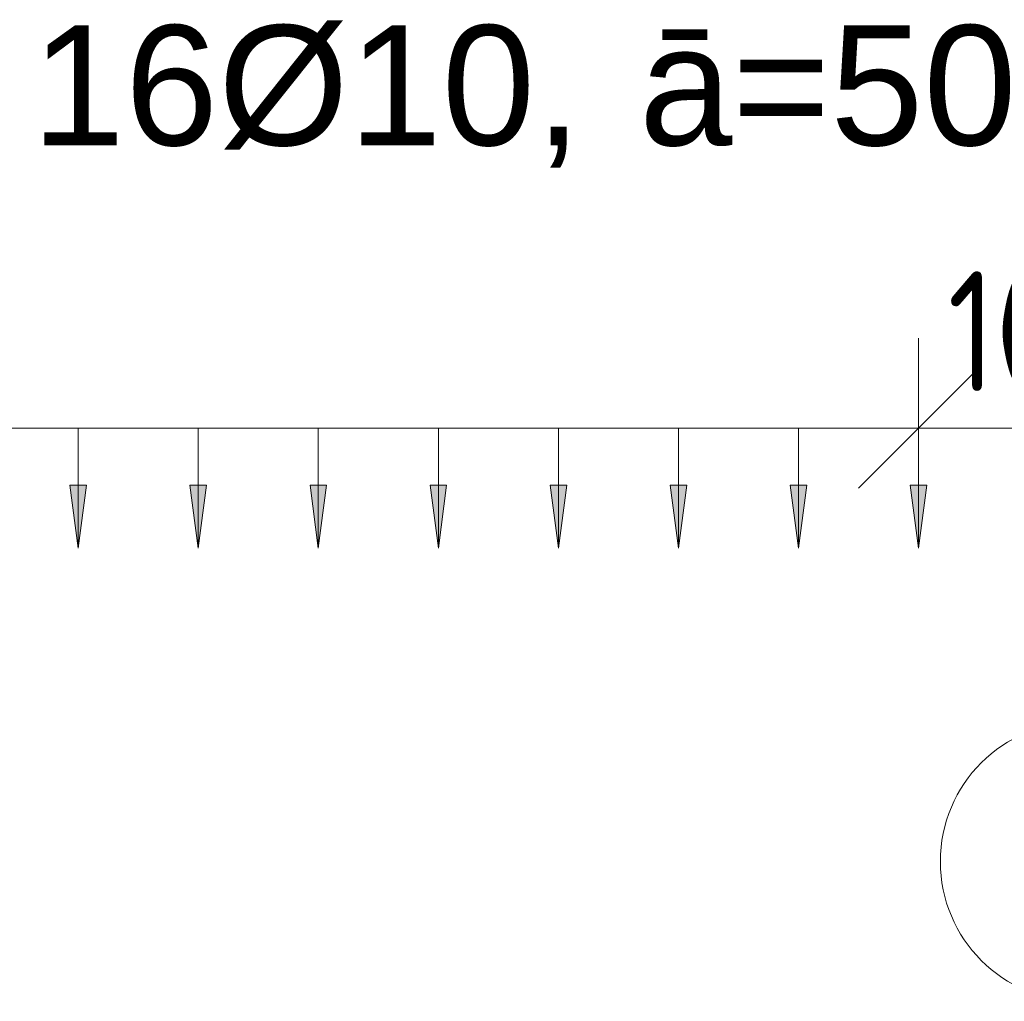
# Model space of a CAD drawing. Header units: millimetres. Extents: x 4307 to 42792, y 1610 to 10025.
# Tile 137 of 256: x 20316 to 20726, y 8988 to 9397. Entities that reach past the tile are written whole.
import ezdxf

# ---------------------------------------------------------------- set-up
doc = ezdxf.new("R2010")
doc.units = ezdxf.units.MM
for name, color, linetype, lineweight in [('A-ANNO-DIMS', 211, 'Continuous', 5), ('A-ANNO-DIMS-25', 211, 'Continuous', 5), ('S-RBAR-IDEN', 171, 'Continuous', 5)]:
    doc.layers.add(name, color=color, linetype=linetype, lineweight=lineweight)
doc.styles.add('Arial', font='arial.ttf', dxfattribs={"height": 50})
doc.styles.add('Arial_1', font='arial.ttf', dxfattribs={"height": 62.5})
doc.styles.add('ISOCPEUR_2', font='isocpeur.ttf', dxfattribs={"width": 0.8, "height": 50})
doc.dimstyles.new('Vnitřní', dxfattribs={"dimscale": 304.8, "dimtxt": 49.799059, "dimasz": 0.164042, "dimexe": 0.123031, "dimexo": 0.0625, "dimgap": 0, "dimtad": 1, "dimdec": 0, "dimzin": 0, "dimdsep": 46, "dimtxsty": 'ISOCPEUR_2', "dimblk1": 'OBLIQUE', "dimblk2": 'OBLIQUE', "dimsah": 1, "dimcen": 0.09, "dimdle": 0.123031, "dimazin": 0, "dimtfac": 1, "dimtdec": 4, "dimtix": 1, "dimtmove": 0, "dimatfit": 3, "dimfxl": 0.123031, "dimfxlon": 1, "dimtvp": 1, "dimtolj": 1, "dimtzin": 0, "dimarcsym": 2})
doc.dimstyles.new('Výztuž_kusy__řezy_', dxfattribs={"dimscale": 304.8, "dimtxt": 0.18, "dimasz": 0, "dimexe": 0, "dimexo": 0.0625, "dimgap": 0.082021, "dimtad": 1, "dimdec": 0, "dimzin": 0, "dimdsep": 46, "dimtxsty": 'Arial_1', "dimblk1": 'NONE', "dimblk2": 'NONE', "dimsah": 1, "dimcen": 0.09, "dimazin": 0, "dimtfac": 1, "dimtdec": 4, "dimtix": 1, "dimtmove": 0, "dimatfit": 3, "dimfxl": 0.164042, "dimfxlon": 1, "dimtvp": 1, "dimtfill": 1, "dimtolj": 1, "dimtzin": 0, "dimarcsym": 2})

# ---------------------------------------------------------------- blocks, each defined once
blk = doc.blocks.new('DIMBLOCK148-V1')
at = {"layer": 'A-ANNO-DIMS-25'}
for points in [[(20640, 9176.43), (20643.46, 9202.72), (20636.54, 9202.72)], [(20690, 9176.43), (20693.46, 9202.72), (20686.54, 9202.72)]]:
    blk.add_hatch(color=256, dxfattribs=at).paths.add_polyline_path(points)
for p, q in [((20690, 9226.43), (20640, 9226.43)), ((20640, 9226.43), (20640, 9226.43)), ((20640, 9226.43), (20640, 9176.43)), ((20690, 9226.43), (20690, 9226.43)), ((20690, 9226.43), (20690, 9176.43)), ((20643.46, 9202.72), (20636.54, 9202.72)), ((20636.54, 9202.72), (20640, 9176.43)), ((20640, 9176.43), (20643.46, 9202.72)), ((20693.46, 9202.72), (20686.54, 9202.72)), ((20686.54, 9202.72), (20690, 9176.43)), ((20690, 9176.43), (20693.46, 9202.72))]:
    blk.add_line(p, q, dxfattribs=at)
blk = doc.blocks.new('_None')
blk = doc.blocks.new('DIMBLOCK149-V1')
at = {"layer": 'A-ANNO-DIMS-25'}
for points in [[(20590, 9176.43), (20593.46, 9202.72), (20586.54, 9202.72)], [(20640, 9176.43), (20643.46, 9202.72), (20636.54, 9202.72)]]:
    blk.add_hatch(color=256, dxfattribs=at).paths.add_polyline_path(points)
for p, q in [((20640, 9226.43), (20590, 9226.43)), ((20590, 9226.43), (20590, 9226.43)), ((20590, 9226.43), (20590, 9176.43)), ((20640, 9226.43), (20640, 9226.43)), ((20640, 9226.43), (20640, 9176.43)), ((20593.46, 9202.72), (20586.54, 9202.72)), ((20586.54, 9202.72), (20590, 9176.43)), ((20590, 9176.43), (20593.46, 9202.72)), ((20643.46, 9202.72), (20636.54, 9202.72)), ((20636.54, 9202.72), (20640, 9176.43)), ((20640, 9176.43), (20643.46, 9202.72))]:
    blk.add_line(p, q, dxfattribs=at)
blk = doc.blocks.new('DIMBLOCK150-V1')
at = {"layer": 'A-ANNO-DIMS-25'}
for points in [[(20540, 9176.43), (20543.46, 9202.72), (20536.54, 9202.72)], [(20590, 9176.43), (20593.46, 9202.72), (20586.54, 9202.72)]]:
    blk.add_hatch(color=256, dxfattribs=at).paths.add_polyline_path(points)
for p, q in [((20590, 9226.43), (20540, 9226.43)), ((20540, 9226.43), (20540, 9226.43)), ((20540, 9226.43), (20540, 9176.43)), ((20590, 9226.43), (20590, 9226.43)), ((20590, 9226.43), (20590, 9176.43)), ((20543.46, 9202.72), (20536.54, 9202.72)), ((20536.54, 9202.72), (20540, 9176.43)), ((20540, 9176.43), (20543.46, 9202.72)), ((20593.46, 9202.72), (20586.54, 9202.72)), ((20586.54, 9202.72), (20590, 9176.43)), ((20590, 9176.43), (20593.46, 9202.72))]:
    blk.add_line(p, q, dxfattribs=at)
blk = doc.blocks.new('DIMBLOCK151-V1')
at = {"layer": 'A-ANNO-DIMS-25'}
for points in [[(20490, 9176.43), (20493.46, 9202.72), (20486.54, 9202.72)], [(20540, 9176.43), (20543.46, 9202.72), (20536.54, 9202.72)]]:
    blk.add_hatch(color=256, dxfattribs=at).paths.add_polyline_path(points)
for p, q in [((20540, 9226.43), (20490, 9226.43)), ((20490, 9226.43), (20490, 9226.43)), ((20490, 9226.43), (20490, 9176.43)), ((20540, 9226.43), (20540, 9226.43)), ((20540, 9226.43), (20540, 9176.43)), ((20493.46, 9202.72), (20486.54, 9202.72)), ((20486.54, 9202.72), (20490, 9176.43)), ((20490, 9176.43), (20493.46, 9202.72)), ((20543.46, 9202.72), (20536.54, 9202.72)), ((20536.54, 9202.72), (20540, 9176.43)), ((20540, 9176.43), (20543.46, 9202.72))]:
    blk.add_line(p, q, dxfattribs=at)
blk = doc.blocks.new('DIMBLOCK152-V1')
at = {"layer": 'A-ANNO-DIMS-25'}
for points in [[(20440, 9176.43), (20443.46, 9202.72), (20436.54, 9202.72)], [(20490, 9176.43), (20493.46, 9202.72), (20486.54, 9202.72)]]:
    blk.add_hatch(color=256, dxfattribs=at).paths.add_polyline_path(points)
for p, q in [((20490, 9226.43), (20440, 9226.43)), ((20440, 9226.43), (20440, 9226.43)), ((20440, 9226.43), (20440, 9176.43)), ((20490, 9226.43), (20490, 9226.43)), ((20490, 9226.43), (20490, 9176.43)), ((20443.46, 9202.72), (20436.54, 9202.72)), ((20436.54, 9202.72), (20440, 9176.43)), ((20440, 9176.43), (20443.46, 9202.72)), ((20493.46, 9202.72), (20486.54, 9202.72)), ((20486.54, 9202.72), (20490, 9176.43)), ((20490, 9176.43), (20493.46, 9202.72))]:
    blk.add_line(p, q, dxfattribs=at)
blk = doc.blocks.new('DIMBLOCK153-V1')
at = {"layer": 'A-ANNO-DIMS-25'}
for points in [[(20390, 9176.43), (20393.46, 9202.72), (20386.54, 9202.72)], [(20440, 9176.43), (20443.46, 9202.72), (20436.54, 9202.72)]]:
    blk.add_hatch(color=256, dxfattribs=at).paths.add_polyline_path(points)
for p, q in [((20440, 9226.43), (20390, 9226.43)), ((20390, 9226.43), (20390, 9226.43)), ((20390, 9226.43), (20390, 9176.43)), ((20440, 9226.43), (20440, 9226.43)), ((20440, 9226.43), (20440, 9176.43)), ((20393.46, 9202.72), (20386.54, 9202.72)), ((20386.54, 9202.72), (20390, 9176.43)), ((20390, 9176.43), (20393.46, 9202.72)), ((20443.46, 9202.72), (20436.54, 9202.72)), ((20436.54, 9202.72), (20440, 9176.43)), ((20440, 9176.43), (20443.46, 9202.72))]:
    blk.add_line(p, q, dxfattribs=at)
blk = doc.blocks.new('DIMBLOCK154-V1')
at = {"layer": 'A-ANNO-DIMS-25'}
for points in [[(20340, 9176.43), (20343.46, 9202.72), (20336.54, 9202.72)], [(20390, 9176.43), (20393.46, 9202.72), (20386.54, 9202.72)]]:
    blk.add_hatch(color=256, dxfattribs=at).paths.add_polyline_path(points)
for p, q in [((20390, 9226.43), (20340, 9226.43)), ((20340, 9226.43), (20340, 9226.43)), ((20340, 9226.43), (20340, 9176.43)), ((20390, 9226.43), (20390, 9226.43)), ((20390, 9226.43), (20390, 9176.43)), ((20343.46, 9202.72), (20336.54, 9202.72)), ((20336.54, 9202.72), (20340, 9176.43)), ((20340, 9176.43), (20343.46, 9202.72)), ((20393.46, 9202.72), (20386.54, 9202.72)), ((20386.54, 9202.72), (20390, 9176.43)), ((20390, 9176.43), (20393.46, 9202.72))]:
    blk.add_line(p, q, dxfattribs=at)
blk = doc.blocks.new('DIMBLOCK155-V1')
at = {"layer": 'A-ANNO-DIMS-25'}
for points in [[(20290, 9176.43), (20293.46, 9202.72), (20286.54, 9202.72)], [(20340, 9176.43), (20343.46, 9202.72), (20336.54, 9202.72)]]:
    blk.add_hatch(color=256, dxfattribs=at).paths.add_polyline_path(points)
for p, q in [((20340, 9226.43), (20290, 9226.43)), ((20290, 9226.43), (20290, 9226.43)), ((20290, 9226.43), (20290, 9176.43)), ((20340, 9226.43), (20340, 9226.43)), ((20340, 9226.43), (20340, 9176.43)), ((20293.46, 9202.72), (20286.54, 9202.72)), ((20286.54, 9202.72), (20290, 9176.43)), ((20290, 9176.43), (20293.46, 9202.72)), ((20343.46, 9202.72), (20336.54, 9202.72)), ((20336.54, 9202.72), (20340, 9176.43)), ((20340, 9176.43), (20343.46, 9202.72))]:
    blk.add_line(p, q, dxfattribs=at)
blk = doc.blocks.new('DIMBLOCK163-V1')
at = {"layer": 'A-ANNO-DIMS-25'}
for points in [[(19940, 9176.43), (19943.46, 9202.72), (19936.54, 9202.72)], [(19990, 9176.43), (19993.46, 9202.72), (19986.54, 9202.72)], [(20040, 9176.43), (20043.46, 9202.72), (20036.54, 9202.72)], [(20090, 9176.43), (20093.46, 9202.72), (20086.54, 9202.72)], [(20140, 9176.43), (20143.46, 9202.72), (20136.54, 9202.72)], [(20190, 9176.43), (20193.46, 9202.72), (20186.54, 9202.72)], [(20240, 9176.43), (20243.46, 9202.72), (20236.54, 9202.72)], [(20290, 9176.43), (20293.46, 9202.72), (20286.54, 9202.72)], [(20340, 9176.43), (20343.46, 9202.72), (20336.54, 9202.72)], [(20390, 9176.43), (20393.46, 9202.72), (20386.54, 9202.72)], [(20440, 9176.43), (20443.46, 9202.72), (20436.54, 9202.72)], [(20490, 9176.43), (20493.46, 9202.72), (20486.54, 9202.72)], [(20540, 9176.43), (20543.46, 9202.72), (20536.54, 9202.72)], [(20590, 9176.43), (20593.46, 9202.72), (20586.54, 9202.72)], [(20640, 9176.43), (20643.46, 9202.72), (20636.54, 9202.72)], [(20690, 9176.43), (20693.46, 9202.72), (20686.54, 9202.72)]]:
    blk.add_hatch(color=256, dxfattribs=at).paths.add_polyline_path(points)
for p, q in [((20690, 9226.43), (19940, 9226.43)), ((19990, 9226.43), (19940, 9226.43)), ((19940, 9226.43), (19940, 9226.43)), ((19940, 9226.43), (19940, 9176.43)), ((20040, 9226.43), (19990, 9226.43)), ((19990, 9226.43), (19990, 9226.43)), ((19990, 9226.43), (19990, 9176.43)), ((20090, 9226.43), (20040, 9226.43)), ((20040, 9226.43), (20040, 9226.43)), ((20040, 9226.43), (20040, 9176.43)), ((20140, 9226.43), (20090, 9226.43)), ((20090, 9226.43), (20090, 9226.43)), ((20090, 9226.43), (20090, 9176.43)), ((20190, 9226.43), (20140, 9226.43)), ((20140, 9226.43), (20140, 9226.43)), ((20140, 9226.43), (20140, 9176.43)), ((20240, 9226.43), (20190, 9226.43)), ((20190, 9226.43), (20190, 9226.43)), ((20190, 9226.43), (20190, 9176.43)), ((20290, 9226.43), (20240, 9226.43)), ((20240, 9226.43), (20240, 9226.43)), ((20240, 9226.43), (20240, 9176.43)), ((20340, 9226.43), (20290, 9226.43)), ((20290, 9226.43), (20290, 9226.43)), ((20290, 9226.43), (20290, 9176.43)), ((20390, 9226.43), (20340, 9226.43)), ((20340, 9226.43), (20340, 9226.43)), ((20340, 9226.43), (20340, 9176.43)), ((20440, 9226.43), (20390, 9226.43)), ((20390, 9226.43), (20390, 9226.43)), ((20390, 9226.43), (20390, 9176.43)), ((20490, 9226.43), (20440, 9226.43)), ((20440, 9226.43), (20440, 9226.43)), ((20440, 9226.43), (20440, 9176.43)), ((20540, 9226.43), (20490, 9226.43)), ((20490, 9226.43), (20490, 9226.43)), ((20490, 9226.43), (20490, 9176.43)), ((20590, 9226.43), (20540, 9226.43)), ((20540, 9226.43), (20540, 9226.43)), ((20540, 9226.43), (20540, 9176.43)), ((20640, 9226.43), (20590, 9226.43)), ((20590, 9226.43), (20590, 9226.43)), ((20590, 9226.43), (20590, 9176.43)), ((20690, 9226.43), (20640, 9226.43)), ((20640, 9226.43), (20640, 9226.43)), ((20640, 9226.43), (20640, 9176.43)), ((20690, 9226.43), (20690, 9226.43)), ((20690, 9226.43), (20690, 9176.43)), ((19943.46, 9202.72), (19936.54, 9202.72)), ((19936.54, 9202.72), (19940, 9176.43)), ((19940, 9176.43), (19943.46, 9202.72)), ((19993.46, 9202.72), (19986.54, 9202.72)), ((19986.54, 9202.72), (19990, 9176.43)), ((19990, 9176.43), (19993.46, 9202.72)), ((20043.46, 9202.72), (20036.54, 9202.72)), ((20036.54, 9202.72), (20040, 9176.43)), ((20040, 9176.43), (20043.46, 9202.72)), ((20093.46, 9202.72), (20086.54, 9202.72)), ((20086.54, 9202.72), (20090, 9176.43)), ((20090, 9176.43), (20093.46, 9202.72)), ((20143.46, 9202.72), (20136.54, 9202.72)), ((20136.54, 9202.72), (20140, 9176.43)), ((20140, 9176.43), (20143.46, 9202.72)), ((20193.46, 9202.72), (20186.54, 9202.72)), ((20186.54, 9202.72), (20190, 9176.43)), ((20190, 9176.43), (20193.46, 9202.72)), ((20243.46, 9202.72), (20236.54, 9202.72)), ((20236.54, 9202.72), (20240, 9176.43)), ((20240, 9176.43), (20243.46, 9202.72)), ((20293.46, 9202.72), (20286.54, 9202.72)), ((20286.54, 9202.72), (20290, 9176.43)), ((20290, 9176.43), (20293.46, 9202.72)), ((20343.46, 9202.72), (20336.54, 9202.72)), ((20336.54, 9202.72), (20340, 9176.43)), ((20340, 9176.43), (20343.46, 9202.72)), ((20393.46, 9202.72), (20386.54, 9202.72)), ((20386.54, 9202.72), (20390, 9176.43)), ((20390, 9176.43), (20393.46, 9202.72)), ((20443.46, 9202.72), (20436.54, 9202.72)), ((20436.54, 9202.72), (20440, 9176.43)), ((20440, 9176.43), (20443.46, 9202.72)), ((20493.46, 9202.72), (20486.54, 9202.72)), ((20486.54, 9202.72), (20490, 9176.43)), ((20490, 9176.43), (20493.46, 9202.72)), ((20543.46, 9202.72), (20536.54, 9202.72)), ((20536.54, 9202.72), (20540, 9176.43)), ((20540, 9176.43), (20543.46, 9202.72)), ((20593.46, 9202.72), (20586.54, 9202.72)), ((20586.54, 9202.72), (20590, 9176.43)), ((20590, 9176.43), (20593.46, 9202.72)), ((20643.46, 9202.72), (20636.54, 9202.72)), ((20636.54, 9202.72), (20640, 9176.43)), ((20640, 9176.43), (20643.46, 9202.72)), ((20693.46, 9202.72), (20686.54, 9202.72)), ((20686.54, 9202.72), (20690, 9176.43)), ((20690, 9176.43), (20693.46, 9202.72))]:
    blk.add_line(p, q, dxfattribs=at)
blk = doc.blocks.new('DIMBLOCK215-V1')
at = {"layer": 'A-ANNO-DIMS-25'}
for p, q in [((20690, 9226.43), (20690, 9263.93)), ((20790, 9226.43), (20790, 9263.93)), ((20690, 9226.43), (20715, 9251.43)), ((20790, 9226.43), (20815, 9251.43)), ((20652.5, 9226.43), (20827.5, 9226.43)), ((20690, 9226.43), (20665, 9201.43)), ((20690, 9226.43), (20690, 9188.93)), ((20790, 9226.43), (20765, 9201.43)), ((20790, 9226.43), (20790, 9188.93))]:
    blk.add_line(p, q, dxfattribs=at)
at = {"layer": 'A-ANNO-DIMS-25', "color": 0, "insert": (20702.17, 9291.76), "char_height": 50, "width": 90.7875, "attachment_point": 1, "line_spacing_factor": 1.149209, "style": 'ISOCPEUR_2'}
blk.add_mtext('100', dxfattribs=at)
blk = doc.blocks.new('_Oblique')
at = {"color": 0, "linetype": 'ByBlock', "lineweight": -2}
blk.add_line((-0.5, -0.5), (0.5, 0.5), dxfattribs=at)
blk = doc.blocks.new('Popisek výztuže - _Typ_ množství_PRAVÝ-500031-V1')
at = {"layer": 'S-RBAR-IDEN'}
for p, q in [((6694.54, 8583.84), (6584.84, 8583.84)), ((6584.84, 8467.41), (6694.54, 8467.41))]:
    blk.add_line(p, q, dxfattribs=at)
for centre, start, end in [((6584.84, 8525.62), 90, 270), ((6694.54, 8525.62), 277.6434, 82.3566)]:
    blk.add_arc(centre, 58.22, start, end, dxfattribs=at)

msp = doc.modelspace()

# ---------------------------------------------------------------- block references
at = {"layer": 'S-RBAR-IDEN'}
msp.add_blockref('Popisek výztuže - _Typ_ množství_PRAVÝ-500031-V1', (14172.51, 520.25), dxfattribs=at)

# ---------------------------------------------------------------- texts
at = {"layer": 'S-RBAR-IDEN', "char_height": 50, "attachment_point": 1, "style": 'Arial', "bg_fill": 3, "box_fill_scale": 1.25, "bg_fill_color": 256, "bg_fill_true_color": 13158600, "bg_fill_transparency": 0}
for s, insert, width in [('16Ø10, ', (20320.6, 9394.24), 306.6455), ('ā=50', (20573.6, 9394.24), 194.4092)]:
    msp.add_mtext(s, dxfattribs=dict(at, insert=insert, width=width))

# ---------------------------------------------------------------- dimensions: what is measured, and where the dimension line sits
at = {"layer": 'A-ANNO-DIMS'}
dim = msp.add_linear_dim(base=(20790, 9226.43), p1=(20690, 9188.93), p2=(20790, 9188.93), dimstyle='Vnitřní', override={"dimpost": '<>', "dimfxl": 100}, dxfattribs=at)
dim.commit()
dim.dimension.update_dxf_attribs({"geometry": 'DIMBLOCK215-V1', "text_midpoint": (20740, 9251.43)})
for base, p1, p2, text, override, picture, middle in [((19940, 9226.43), (20690, 9176.43), (19940, 9176.43), '50 750', {"dimpost": '<>', "dimblk1": 'None', "dimblk2": 'None', "dimsah": 1, "dimfxl": 750}, 'DIMBLOCK163-V1', (20315, 9283.35)), ((20290, 9226.43), (20340, 9176.43), (20290, 9176.43), ' ', {"dimpost": '<>', "dimfxl": 50}, 'DIMBLOCK155-V1', (20315, 9226.43)), ((20340, 9226.43), (20390, 9176.43), (20340, 9176.43), ' ', {"dimpost": '<>', "dimfxl": 50}, 'DIMBLOCK154-V1', (20365, 9226.43)), ((20390, 9226.43), (20440, 9176.43), (20390, 9176.43), ' ', {"dimpost": '<>', "dimfxl": 50}, 'DIMBLOCK153-V1', (20415, 9226.43)), ((20440, 9226.43), (20490, 9176.43), (20440, 9176.43), ' ', {"dimpost": '<>', "dimfxl": 50}, 'DIMBLOCK152-V1', (20465, 9226.43)), ((20490, 9226.43), (20540, 9176.43), (20490, 9176.43), ' ', {"dimpost": '<>', "dimfxl": 50}, 'DIMBLOCK151-V1', (20515, 9226.43)), ((20540, 9226.43), (20590, 9176.43), (20540, 9176.43), ' ', {"dimpost": '<>', "dimfxl": 50}, 'DIMBLOCK150-V1', (20565, 9226.43)), ((20590, 9226.43), (20640, 9176.43), (20590, 9176.43), ' ', {"dimpost": '<>', "dimfxl": 50}, 'DIMBLOCK149-V1', (20615, 9226.43)), ((20640, 9226.43), (20690, 9176.43), (20640, 9176.43), ' ', {"dimpost": '<>', "dimfxl": 50}, 'DIMBLOCK148-V1', (20665, 9226.43))]:
    dim = msp.add_linear_dim(base=base, p1=p1, p2=p2, text=text, dimstyle='Výztuž_kusy__řezy_', override=override, dxfattribs=at)
    dim.commit()
    dim.dimension.update_dxf_attribs({"geometry": picture, "text_midpoint": middle})

doc.saveas('drawing.dxf')
